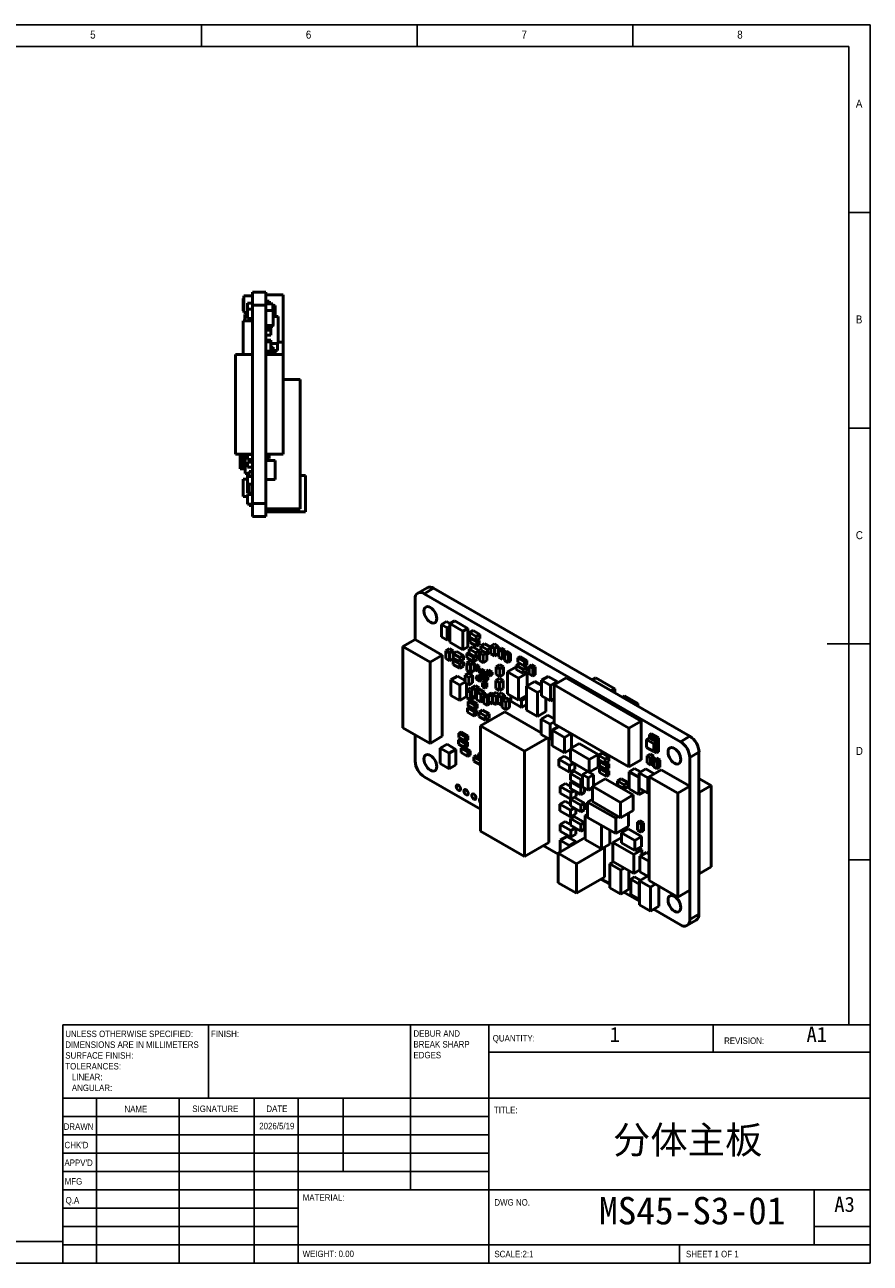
# Model space of a CAD drawing. Header units: millimetres. Extents: x 2 to 208, y 2 to 146.
# Tile 2 of 2: x 110 to 208, y 2 to 146. Entities that reach past the tile are written whole.
import ezdxf

# ---------------------------------------------------------------- set-up
doc = ezdxf.new("R2010")
doc.units = ezdxf.units.MM
doc.header["$LTSCALE"] = 0.5
doc.layers.add('SOL', color=7, linetype='Continuous', lineweight=50)
doc.layers.add('TEXT', color=5, linetype='Continuous')
doc.styles.add('SLDTEXTSTYLE1', font='GOTHIC.TTF', dxfattribs={"width": 0.913})
doc.styles.add('SLDTEXTSTYLE2', font='仿宋_GB2312')
doc.styles.add('SLDTEXTSTYLE3', font='仿宋_GB2312', dxfattribs={"bigfont": 'bigfont'})

msp = doc.modelspace()

# ---------------------------------------------------------------- linework, layer by layer
at = {"layer": 'SOL'}
for p, q in [((135.91, 115.027), (137.439, 115.027)), ((135.91, 113.527), (135.91, 115.027)), ((137.439, 113.527), (137.439, 115.027)), ((134.81, 114.301), (134.81, 112.851)), ((134.81, 114.301), (134.91, 114.301)), ((135.91, 114.597), (134.91, 114.597)), ((134.91, 112.657), (134.91, 114.597)), ((135.31, 113.748), (135.91, 113.748)), ((135.31, 113.066), (135.31, 113.748)), ((135.91, 113.527), (137.439, 113.527)), ((135.91, 107.793), (135.91, 113.527)), ((139.439, 114.722), (137.439, 114.722)), ((137.439, 113.955), (137.839, 113.955)), ((138.039, 113.807), (137.439, 113.807)), ((137.439, 113.684), (138.239, 113.684)), ((137.439, 107.793), (137.439, 113.527)), ((137.839, 113.955), (137.839, 113.807)), ((138.039, 113.807), (138.039, 113.684)), ((138.239, 113.684), (138.239, 112.902)), ((138.539, 113.457), (138.239, 113.457)), ((138.539, 113.457), (138.539, 112.182)), ((139.439, 109.211), (139.439, 114.722)), ((134.81, 112.851), (134.91, 112.851)), ((134.91, 112.657), (135.31, 112.657)), ((135.01, 112.413), (135.01, 112.438)), ((135.01, 112.438), (135.31, 112.438)), ((135.01, 111.679), (135.01, 112.413)), ((135.01, 112.413), (135.31, 112.413)), ((135.31, 111.966), (135.31, 113.066)), ((135.31, 113.066), (135.91, 113.066)), ((135.91, 111.966), (135.31, 111.966)), ((137.439, 112.902), (138.289, 112.902)), ((138.289, 111.152), (138.289, 112.902)), ((138.889, 112.182), (138.289, 112.182)), ((138.889, 109.082), (138.889, 112.182)), ((134.81, 107.793), (134.81, 111.679)), ((134.81, 111.679), (135.91, 111.679)), ((137.439, 111.152), (138.289, 111.152)), ((137.439, 111.055), (138.239, 111.055)), ((138.039, 110.866), (137.439, 110.866)), ((138.039, 110.641), (137.439, 110.641)), ((138.039, 110.625), (137.439, 110.625)), ((138.039, 111.055), (138.039, 110.866)), ((138.039, 110.641), (138.039, 110.866)), ((138.039, 110.625), (138.039, 110.641)), ((138.039, 110.625), (138.039, 110.025)), ((138.239, 111.152), (138.239, 111.055)), ((138.039, 110.025), (137.439, 110.025)), ((138.039, 109.463), (137.439, 109.463)), ((137.439, 109.275), (138.039, 109.275)), ((138.039, 109.463), (138.039, 109.275)), ((138.039, 108.175), (138.039, 109.275)), ((138.039, 109.082), (138.889, 109.082)), ((138.789, 109.082), (138.789, 108.251)), ((138.889, 109.211), (139.439, 109.211)), ((139.439, 107.793), (139.439, 109.211)), ((135.91, 107.793), (133.91, 107.793)), ((133.91, 107.793), (133.91, 96.262)), ((135.91, 107.793), (135.91, 96.262)), ((138.039, 108.175), (137.439, 108.175)), ((138.039, 107.949), (137.439, 107.949)), ((137.439, 107.833), (137.739, 107.833)), ((137.439, 107.793), (137.439, 96.262)), ((139.439, 107.793), (137.439, 107.793)), ((137.739, 107.833), (137.739, 107.793)), ((138.039, 108.644), (138.289, 108.644)), ((138.039, 108.175), (138.039, 107.949)), ((138.289, 108.644), (138.289, 107.793)), ((138.289, 108.251), (138.789, 108.251)), ((138.539, 107.92), (138.289, 107.92)), ((138.539, 108.251), (138.539, 107.92)), ((138.539, 107.92), (138.539, 107.793)), ((139.439, 107.793), (139.439, 96.262)), ((139.439, 104.879), (141.439, 104.879)), ((141.439, 89.916), (141.439, 104.879)), ((133.91, 96.262), (135.91, 96.262)), ((134.46, 94.547), (134.46, 96.262)), ((134.81, 96.262), (134.81, 94.743)), ((135.06, 96.262), (135.06, 93.994)), ((135.31, 96.223), (135.31, 95.623)), ((135.91, 96.223), (135.31, 96.223)), ((135.91, 90.527), (135.91, 96.262)), ((137.439, 96.262), (139.439, 96.262)), ((137.439, 90.527), (137.439, 96.262)), ((137.839, 96.262), (137.839, 95.903)), ((134.81, 94.743), (135.06, 94.743)), ((135.91, 95.623), (135.31, 95.623)), ((135.31, 95.334), (135.31, 94.734)), ((135.91, 95.334), (135.31, 95.334)), ((135.91, 94.734), (135.31, 94.734)), ((137.839, 95.903), (137.439, 95.903)), ((137.839, 95.75), (137.439, 95.75)), ((138.539, 95.525), (137.439, 95.525)), ((137.839, 95.903), (137.839, 95.75)), ((138.539, 95.525), (138.539, 93.325)), ((134.46, 94.547), (135.06, 94.547)), ((134.81, 93.358), (135.31, 93.358)), ((134.81, 93.358), (134.81, 91.326)), ((135.51, 93.994), (135.06, 93.994)), ((135.31, 93.857), (135.31, 93.908)), ((135.31, 93.908), (135.51, 93.908)), ((135.31, 92.757), (135.31, 93.857)), ((135.31, 93.857), (135.51, 93.857)), ((135.51, 94.242), (135.51, 93.642)), ((135.51, 94.242), (135.91, 94.242)), ((135.91, 93.642), (135.51, 93.642)), ((137.439, 93.325), (138.539, 93.325)), ((142.039, 93.782), (141.439, 93.782)), ((142.039, 89.582), (142.039, 93.782)), ((135.91, 92.757), (135.31, 92.757)), ((135.31, 91.741), (135.31, 92.757)), ((135.51, 91.741), (135.51, 92.757)), ((135.31, 91.326), (134.81, 91.326)), ((135.51, 91.741), (135.31, 91.741)), ((135.31, 90.471), (135.31, 91.571)), ((135.31, 91.571), (135.91, 91.571)), ((135.91, 90.471), (135.31, 90.471)), ((135.51, 91.741), (135.91, 91.741)), ((135.51, 90.42), (135.51, 90.471)), ((135.51, 90.42), (135.51, 90.289)), ((135.51, 90.42), (135.91, 90.42)), ((135.91, 90.527), (137.439, 90.527)), ((135.91, 89.027), (135.91, 90.527)), ((137.439, 89.027), (137.439, 90.527)), ((135.91, 90.289), (135.51, 90.289)), ((135.91, 89.027), (137.439, 89.027)), ((137.439, 89.916), (141.439, 89.916)), ((137.439, 89.582), (142.039, 89.582)), ((156.142, 80.777), (155.061, 80.153)), ((156.892, 80.702), (155.811, 80.078)), ((156.892, 80.702), (186.591, 63.557)), ((154.751, 74.783), (154.751, 79.465)), ((155.811, 80.078), (185.51, 62.933)), ((158.387, 76.856), (157.786, 76.509)), ((157.786, 76.509), (158.457, 76.121)), ((157.786, 75.08), (157.786, 76.509)), ((158.387, 76.856), (158.782, 76.627)), ((158.457, 76.121), (158.77, 76.301)), ((158.457, 76.121), (158.457, 74.692)), ((159.335, 76.947), (158.77, 76.62)), ((160.296, 75.739), (158.77, 76.62)), ((158.77, 76.62), (158.77, 74.473)), ((160.862, 76.065), (159.335, 76.947)), ((160.862, 76.065), (160.296, 75.739)), ((160.862, 73.919), (160.862, 76.065)), ((153.336, 73.967), (154.75, 74.784)), ((157.891, 72.97), (154.75, 74.784)), ((158.457, 74.692), (157.786, 75.08)), ((158.77, 74.872), (158.457, 74.692)), ((160.296, 73.592), (160.296, 75.739)), ((161.048, 75.568), (161.472, 75.813)), ((161.826, 75.119), (161.048, 75.568)), ((161.048, 75.568), (161.048, 75.078)), ((161.048, 75.078), (161.826, 74.629)), ((161.216, 74.981), (161.117, 74.924)), ((161.895, 74.475), (161.117, 74.924)), ((161.117, 74.924), (161.117, 74.434)), ((161.472, 75.813), (162.25, 75.364)), ((162.25, 75.364), (161.826, 75.119)), ((161.826, 74.629), (161.826, 75.119)), ((162.25, 74.874), (161.826, 74.629)), ((162.178, 74.638), (161.895, 74.475)), ((162.178, 74.638), (162.01, 74.736)), ((162.178, 74.148), (162.178, 74.638)), ((162.25, 74.874), (162.25, 75.364)), ((153.336, 73.967), (153.336, 64.551)), ((156.477, 72.154), (153.336, 73.967)), ((158.726, 73.698), (158.302, 73.453)), ((158.302, 73.453), (158.726, 73.208)), ((158.302, 72.555), (158.302, 73.453)), ((158.726, 73.698), (159.15, 73.453)), ((159.15, 73.453), (158.726, 73.208)), ((158.726, 73.208), (158.726, 72.31)), ((158.77, 74.473), (160.296, 73.592)), ((159.144, 73.121), (159.568, 73.366)), ((159.15, 73.124), (159.15, 73.453)), ((159.568, 73.366), (160.346, 72.917)), ((160.296, 73.592), (160.862, 73.919)), ((160.729, 73.154), (161.015, 73.319)), ((161.015, 73.676), (161.439, 73.921)), ((161.793, 73.227), (161.015, 73.676)), ((161.015, 73.676), (161.015, 73.186)), ((161.015, 73.186), (161.793, 72.737)), ((161.117, 74.434), (161.895, 73.985)), ((161.439, 73.921), (162.217, 73.472)), ((162.217, 73.472), (161.793, 73.227)), ((161.793, 72.737), (161.793, 73.227)), ((161.895, 73.985), (161.895, 74.475)), ((162.178, 74.148), (161.895, 73.985)), ((162.566, 73.431), (162.198, 73.218)), ((162.198, 73.218), (162.622, 72.973)), ((162.198, 72.32), (162.198, 73.218)), ((162.217, 73.229), (162.217, 73.472)), ((162.362, 74.039), (162.786, 74.284)), ((163.14, 73.59), (162.362, 74.039)), ((162.362, 74.039), (162.362, 73.549)), ((162.362, 73.549), (163.14, 73.1)), ((162.991, 73.186), (162.622, 72.973)), ((162.786, 74.284), (163.509, 73.867)), ((163.509, 73.803), (163.14, 73.59)), ((163.14, 73.1), (163.14, 73.59)), ((163.509, 73.313), (163.14, 73.1)), ((163.933, 74.262), (163.509, 74.017)), ((163.509, 74.017), (163.933, 73.772)), ((163.509, 73.118), (163.509, 74.017)), ((163.933, 74.262), (164.357, 74.017)), ((164.357, 74.017), (163.933, 73.772)), ((163.933, 73.772), (163.933, 72.874)), ((164.357, 73.118), (164.357, 74.017)), ((164.723, 73.785), (164.44, 73.621)), ((164.44, 73.621), (164.865, 73.376)), ((164.44, 72.723), (164.44, 73.621)), ((164.723, 73.785), (165.148, 73.54)), ((164.865, 73.376), (165.148, 73.54)), ((164.865, 73.376), (164.865, 72.478)), ((165.388, 73.401), (165.105, 73.238)), ((165.105, 73.238), (165.529, 72.993)), ((165.105, 72.34), (165.105, 73.238)), ((165.148, 73.54), (165.148, 73.262)), ((165.388, 73.401), (165.812, 73.156)), ((157.891, 72.97), (156.477, 72.154)), ((156.477, 62.738), (156.477, 72.154)), ((157.891, 63.554), (157.891, 72.97)), ((158.726, 72.31), (158.302, 72.555)), ((158.726, 72.31), (159.15, 72.555)), ((159.144, 73.121), (159.144, 72.631)), ((159.922, 72.672), (159.144, 73.121)), ((159.144, 72.631), (159.922, 72.182)), ((159.144, 72.374), (159.366, 72.503)), ((159.922, 71.925), (159.144, 72.374)), ((159.144, 72.374), (159.144, 71.884)), ((159.144, 71.884), (159.922, 71.435)), ((159.15, 72.555), (159.15, 72.627)), ((160.346, 72.917), (159.922, 72.672)), ((159.922, 72.182), (159.922, 72.672)), ((160.346, 72.427), (159.922, 72.182)), ((160.346, 72.17), (159.922, 71.925)), ((159.922, 71.435), (159.922, 71.925)), ((160.124, 72.298), (160.346, 72.17)), ((160.346, 72.427), (160.346, 72.917)), ((160.346, 71.68), (160.346, 72.17)), ((161.507, 72.705), (160.729, 73.154)), ((160.729, 73.154), (160.729, 72.665)), ((160.729, 72.665), (161.507, 72.215)), ((161.164, 72.317), (160.74, 72.072)), ((160.74, 72.072), (161.164, 71.827)), ((160.74, 71.174), (160.74, 72.072)), ((161.164, 72.317), (161.588, 72.072)), ((161.588, 72.072), (161.164, 71.827)), ((161.164, 71.827), (161.164, 70.929)), ((161.677, 72.804), (161.507, 72.705)), ((161.507, 72.215), (161.507, 72.705)), ((161.931, 72.46), (161.507, 72.215)), ((161.588, 71.174), (161.588, 72.072)), ((161.656, 71.744), (161.868, 71.867)), ((162.198, 72.971), (161.793, 72.737)), ((162.151, 71.704), (161.868, 71.867)), ((161.931, 72.46), (161.931, 72.817)), ((162.622, 72.075), (162.198, 72.32)), ((162.622, 72.973), (162.622, 72.075)), ((162.622, 72.075), (163.046, 72.32)), ((163.046, 72.32), (163.046, 73.154)), ((163.933, 72.874), (163.509, 73.118)), ((163.933, 72.874), (164.357, 73.118)), ((164.562, 71.845), (164.137, 71.6)), ((164.865, 72.478), (164.44, 72.723)), ((164.562, 71.845), (164.986, 71.6)), ((165.105, 72.617), (164.865, 72.478)), ((165.529, 72.095), (165.105, 72.34)), ((165.529, 72.993), (165.812, 73.156)), ((165.529, 72.993), (165.529, 72.095)), ((165.812, 72.258), (165.529, 72.095)), ((165.812, 73.156), (165.812, 72.258)), ((166.475, 71.768), (166.875, 71.999)), ((166.475, 71.768), (166.475, 71.278)), ((167.253, 71.319), (166.475, 71.768)), ((166.917, 72.791), (166.634, 72.628)), ((166.634, 72.628), (166.634, 72.138)), ((167.412, 72.179), (166.634, 72.628)), ((166.634, 72.138), (167.412, 71.689)), ((167.695, 72.342), (166.917, 72.791)), ((167.695, 72.342), (167.412, 72.179)), ((167.412, 71.689), (167.412, 72.179)), ((167.695, 71.852), (167.412, 71.689)), ((167.695, 71.852), (167.695, 72.342)), ((168.244, 71.835), (167.961, 71.672)), ((168.244, 71.835), (168.668, 71.59)), ((158.887, 70.087), (159.665, 70.536)), ((160.542, 70.029), (159.665, 70.536)), ((160.346, 71.68), (159.922, 71.435)), ((160.966, 70.875), (160.542, 70.631)), ((160.542, 70.631), (160.966, 70.386)), ((160.542, 69.732), (160.542, 70.631)), ((161.164, 70.929), (160.74, 71.174)), ((160.966, 70.875), (161.391, 70.631)), ((161.391, 70.631), (160.966, 70.386)), ((160.966, 70.386), (160.966, 69.487)), ((161.164, 70.929), (161.588, 71.174)), ((161.391, 69.732), (161.391, 70.631)), ((161.939, 71.581), (161.656, 71.744)), ((161.656, 71.744), (161.656, 71.254)), ((161.656, 71.254), (161.939, 71.091)), ((162.031, 70.613), (161.818, 70.49)), ((162.243, 70.245), (161.818, 70.49)), ((161.818, 70.49), (161.818, 70.164)), ((162.151, 71.704), (161.939, 71.581)), ((161.939, 71.091), (161.939, 71.581)), ((162.151, 71.214), (161.939, 71.091)), ((162.455, 70.368), (162.031, 70.613)), ((162.151, 71.214), (162.151, 71.704)), ((162.408, 71.328), (162.196, 71.206)), ((162.196, 71.206), (162.196, 70.879)), ((162.62, 70.961), (162.196, 71.206)), ((162.196, 70.879), (162.62, 70.634)), ((162.243, 70.245), (162.455, 70.368)), ((162.832, 71.083), (162.408, 71.328)), ((162.455, 70.041), (162.455, 70.368)), ((162.749, 70.654), (162.537, 70.532)), ((162.537, 70.532), (162.537, 70.205)), ((162.961, 70.287), (162.537, 70.532)), ((162.62, 70.961), (162.832, 71.083)), ((162.62, 70.634), (162.62, 70.961)), ((162.832, 70.757), (162.62, 70.634)), ((163.173, 70.409), (162.749, 70.654)), ((162.832, 70.757), (162.832, 71.083)), ((162.961, 70.287), (163.173, 70.409)), ((163.252, 71.235), (163.04, 71.113)), ((163.464, 70.868), (163.04, 71.113)), ((163.04, 71.113), (163.04, 70.786)), ((163.04, 70.786), (163.464, 70.541)), ((163.173, 70.083), (163.173, 70.409)), ((163.676, 70.99), (163.252, 71.235)), ((163.464, 70.868), (163.676, 70.99)), ((163.464, 70.541), (163.464, 70.868)), ((163.676, 70.664), (163.464, 70.541)), ((163.676, 70.664), (163.676, 70.99)), ((164.137, 71.6), (164.562, 71.356)), ((164.137, 70.702), (164.137, 71.6)), ((164.562, 70.457), (164.137, 70.702)), ((164.986, 71.6), (164.562, 71.356)), ((164.562, 71.356), (164.562, 70.457)), ((164.562, 70.457), (164.986, 70.702)), ((164.986, 70.702), (164.986, 71.6)), ((165.447, 71.009), (166.472, 71.6)), ((165.447, 68.477), (165.447, 71.009)), ((165.447, 71.009), (166.72, 70.274)), ((166.472, 71.6), (166.475, 71.599)), ((166.475, 71.278), (167.253, 70.829)), ((167.745, 70.866), (166.72, 70.274)), ((167.677, 71.564), (167.253, 71.319)), ((167.253, 70.829), (167.253, 71.319)), ((167.677, 71.074), (167.253, 70.829)), ((167.437, 71.703), (167.677, 71.564)), ((167.53, 70.99), (167.745, 70.866)), ((167.677, 71.074), (167.677, 71.564)), ((167.745, 70.866), (167.745, 69.416)), ((167.961, 71.672), (168.385, 71.427)), ((167.961, 70.774), (167.961, 71.672)), ((168.385, 70.529), (167.961, 70.774)), ((168.385, 71.427), (168.668, 71.59)), ((168.385, 71.427), (168.385, 70.529)), ((168.668, 70.692), (168.385, 70.529)), ((168.668, 71.59), (168.668, 70.692)), ((169.407, 70.049), (170.185, 70.498)), ((171.21, 69.906), (170.185, 70.498)), ((170.855, 69.511), (172.269, 70.327)), ((172.269, 70.327), (180.931, 65.327)), ((175.285, 70.084), (175.687, 70.317)), ((175.687, 70.317), (177.879, 69.052)), ((159.912, 69.495), (158.887, 70.087)), ((158.887, 70.087), (158.887, 68.29)), ((160.542, 69.859), (159.912, 69.495)), ((159.912, 67.699), (159.912, 69.495)), ((160.966, 69.487), (160.542, 69.732)), ((160.69, 68.148), (160.69, 69.647)), ((161.182, 69.154), (160.758, 68.909)), ((160.758, 68.909), (161.182, 68.664)), ((160.758, 68.011), (160.758, 68.909)), ((160.966, 69.487), (161.391, 69.732)), ((161.182, 69.154), (161.314, 69.078)), ((161.739, 69.413), (161.314, 69.168)), ((161.314, 69.168), (161.739, 68.924)), ((161.314, 68.27), (161.314, 69.168)), ((161.739, 69.413), (162.163, 69.168)), ((162.163, 69.168), (161.739, 68.924)), ((161.739, 68.924), (161.739, 68.025)), ((161.818, 70.164), (162.243, 69.919)), ((162.283, 68.949), (161.858, 68.704)), ((162.163, 68.88), (162.163, 69.168)), ((162.243, 69.919), (162.243, 70.245)), ((162.455, 70.041), (162.243, 69.919)), ((162.283, 68.949), (162.778, 68.663)), ((162.537, 70.205), (162.961, 69.96)), ((162.567, 69.793), (162.779, 69.915)), ((162.85, 69.629), (162.567, 69.793)), ((162.567, 69.793), (162.567, 69.303)), ((162.567, 69.303), (162.85, 69.139)), ((163.062, 69.752), (162.779, 69.915)), ((163.062, 69.752), (162.85, 69.629)), ((162.85, 69.139), (162.85, 69.629)), ((163.062, 69.262), (162.85, 69.139)), ((162.961, 69.96), (162.961, 70.287)), ((163.173, 70.083), (162.961, 69.96)), ((163.062, 69.262), (163.062, 69.752)), ((164.509, 70.256), (164.085, 70.011)), ((164.085, 70.011), (164.509, 69.766)), ((164.085, 69.113), (164.085, 70.011)), ((164.509, 68.868), (164.085, 69.113)), ((164.509, 70.256), (164.934, 70.011)), ((164.934, 70.011), (164.509, 69.766)), ((164.509, 69.766), (164.509, 68.868)), ((164.509, 68.868), (164.934, 69.113)), ((164.934, 69.113), (164.934, 70.011)), ((166.72, 70.274), (166.72, 67.743)), ((168.624, 69.924), (167.67, 69.373)), ((168.943, 68.638), (167.67, 69.373)), ((167.67, 69.373), (167.67, 66.597)), ((169.407, 69.472), (168.624, 69.924)), ((169.407, 68.906), (168.943, 68.638)), ((169.407, 70.049), (169.407, 68.253)), ((170.432, 69.457), (169.407, 70.049)), ((171.21, 69.906), (170.432, 69.457)), ((170.432, 67.661), (170.432, 69.457)), ((170.855, 69.511), (179.517, 64.51)), ((170.855, 65.011), (170.855, 69.511)), ((171.21, 69.716), (171.21, 69.906)), ((177.879, 69.052), (177.476, 68.819)), ((177.879, 69.052), (177.879, 68.587)), ((158.887, 68.29), (159.912, 67.699)), ((160.69, 68.148), (159.912, 67.699)), ((161.182, 67.766), (160.758, 68.011)), ((161.171, 67.748), (160.889, 67.584)), ((161.666, 67.135), (160.889, 67.584)), ((160.889, 67.584), (160.889, 67.094)), ((161.949, 67.299), (161.171, 67.748)), ((161.314, 68.741), (161.182, 68.664)), ((161.182, 68.664), (161.182, 67.766)), ((161.182, 67.766), (161.606, 68.011)), ((161.739, 68.025), (161.314, 68.27)), ((161.606, 68.011), (161.606, 68.102)), ((161.739, 68.025), (161.858, 68.094)), ((161.858, 68.704), (162.353, 68.418)), ((161.858, 67.806), (161.858, 68.704)), ((162.353, 67.52), (161.858, 67.806)), ((162.353, 68.418), (162.778, 68.663)), ((162.353, 68.418), (162.353, 67.52)), ((162.662, 67.698), (162.353, 67.52)), ((162.945, 68.444), (162.662, 68.281)), ((162.662, 68.281), (163.087, 68.036)), ((162.662, 67.382), (162.662, 68.281)), ((162.778, 68.663), (162.778, 68.347)), ((162.945, 68.444), (163.273, 68.255)), ((163.087, 68.036), (163.273, 68.143)), ((163.087, 68.036), (163.087, 67.137)), ((163.556, 68.61), (163.273, 68.447)), ((163.273, 68.447), (163.697, 68.202)), ((163.273, 67.548), (163.273, 68.447)), ((163.697, 67.303), (163.273, 67.548)), ((163.369, 67.493), (163.369, 67.301)), ((163.556, 68.61), (163.825, 68.454)), ((163.697, 68.202), (163.706, 68.207)), ((163.697, 68.202), (163.697, 67.303)), ((164.131, 68.631), (163.706, 68.386)), ((163.706, 68.386), (164.131, 68.141)), ((163.706, 67.488), (163.706, 68.386)), ((164.131, 67.243), (163.706, 67.488)), ((164.131, 68.631), (164.466, 68.437)), ((164.278, 68.226), (164.131, 68.141)), ((164.131, 68.141), (164.131, 67.243)), ((164.702, 68.574), (164.278, 68.329)), ((164.278, 68.329), (164.702, 68.084)), ((164.278, 67.431), (164.278, 68.329)), ((164.702, 68.574), (165.126, 68.329)), ((165.126, 68.329), (164.702, 68.084)), ((164.702, 68.084), (164.702, 67.186)), ((165.262, 68.019), (164.838, 67.774)), ((164.838, 67.774), (165.262, 67.529)), ((164.838, 66.876), (164.838, 67.774)), ((165.126, 67.941), (165.126, 68.329)), ((165.262, 68.019), (165.686, 67.774)), ((165.686, 67.774), (165.262, 67.529)), ((165.262, 67.529), (165.262, 66.631)), ((166.72, 67.743), (165.447, 68.477)), ((165.686, 66.876), (165.686, 67.774)), ((165.835, 68.253), (165.835, 67.609)), ((165.835, 67.609), (167.072, 66.895)), ((167.67, 68.291), (166.72, 67.743)), ((167.072, 67.67), (166.834, 67.808)), ((167.072, 67.67), (167.67, 68.015)), ((167.072, 66.895), (167.072, 67.67)), ((167.67, 68.02), (167.435, 68.155)), ((168.943, 65.862), (168.943, 68.638)), ((169.407, 68.253), (170.432, 67.661)), ((169.897, 66.413), (169.897, 67.97)), ((170.855, 67.905), (170.432, 67.661)), ((179.003, 68.243), (178.739, 68.09)), ((180.559, 67.345), (179.003, 68.243)), ((161.075, 66.987), (160.817, 66.838)), ((161.595, 66.389), (160.817, 66.838)), ((160.817, 66.838), (160.817, 66.348)), ((160.817, 66.348), (161.595, 65.899)), ((160.889, 67.094), (161.666, 66.645)), ((161.877, 66.552), (161.595, 66.389)), ((161.595, 65.899), (161.595, 66.389)), ((161.877, 66.062), (161.595, 65.899)), ((161.949, 67.299), (161.666, 67.135)), ((161.666, 66.645), (161.666, 67.135)), ((161.949, 66.809), (161.666, 66.645)), ((161.877, 66.552), (161.691, 66.66)), ((161.877, 66.062), (161.877, 66.552)), ((161.949, 66.809), (161.949, 67.299)), ((162.13, 66.352), (162.554, 66.597)), ((162.908, 65.903), (162.13, 66.352)), ((162.13, 66.352), (162.13, 65.862)), ((165.136, 66.408), (162.307, 64.775)), ((162.554, 66.597), (163.332, 66.148)), ((163.087, 67.137), (162.662, 67.382)), ((163.332, 66.148), (162.908, 65.903)), ((163.369, 67.301), (163.087, 67.137)), ((163.332, 65.658), (163.332, 66.148)), ((163.861, 67.398), (163.697, 67.303)), ((164.131, 67.243), (164.367, 67.379)), ((164.702, 67.186), (164.278, 67.431)), ((164.702, 67.186), (164.838, 67.264)), ((165.262, 66.631), (164.838, 66.876)), ((165.136, 66.408), (169.358, 63.971)), ((165.262, 66.631), (165.686, 66.876)), ((167.67, 67.24), (167.072, 66.895)), ((167.67, 66.597), (168.943, 65.862)), ((168.943, 65.862), (169.897, 66.413)), ((180.295, 67.192), (180.559, 67.345)), ((180.559, 67.039), (180.559, 67.345)), ((162.13, 65.862), (162.908, 65.413)), ((162.307, 64.775), (167.408, 61.831)), ((162.307, 52.558), (162.307, 64.775)), ((162.908, 65.413), (162.908, 65.903)), ((163.332, 65.658), (162.908, 65.413)), ((169.358, 65.556), (170.136, 66.005)), ((170.383, 64.964), (169.358, 65.556)), ((169.358, 65.556), (169.358, 63.76)), ((170.855, 65.59), (170.136, 66.005)), ((170.855, 65.236), (170.383, 64.964)), ((170.383, 63.168), (170.383, 64.964)), ((170.643, 64.254), (171.404, 64.694)), ((179.517, 60.011), (170.855, 65.011)), ((171.161, 64.553), (171.161, 64.834)), ((180.931, 65.327), (179.517, 64.51)), ((180.931, 65.327), (180.931, 60.827)), ((153.336, 64.551), (156.477, 62.738)), ((154.751, 60.685), (154.751, 63.734)), ((157.891, 63.554), (156.477, 62.738)), ((160.033, 63.295), (159.775, 63.146)), ((160.553, 62.697), (159.775, 63.146)), ((159.775, 63.146), (159.775, 62.656)), ((160.094, 64.077), (159.811, 63.913)), ((160.589, 63.464), (159.811, 63.913)), ((159.811, 63.913), (159.811, 63.423)), ((159.811, 63.423), (160.589, 62.974)), ((160.872, 63.628), (160.094, 64.077)), ((160.872, 63.628), (160.589, 63.464)), ((160.589, 62.974), (160.589, 63.464)), ((160.872, 63.138), (160.872, 63.628)), ((167.408, 61.831), (170.054, 63.358)), ((169.358, 63.76), (170.383, 63.168)), ((170.237, 63.252), (170.237, 51.246)), ((170.643, 63.318), (170.383, 63.168)), ((170.643, 64.254), (170.643, 62.458)), ((172.08, 63.425), (170.643, 64.254)), ((172.841, 63.864), (172.08, 63.425)), ((172.08, 61.628), (172.08, 63.425)), ((172.858, 62.197), (172.858, 63.855)), ((179.517, 64.51), (179.517, 60.011)), ((181.575, 63.181), (181.928, 63.385)), ((181.575, 62.269), (181.575, 63.181)), ((181.575, 63.181), (182.423, 62.692)), ((181.928, 63.746), (182.126, 63.86)), ((181.928, 63.746), (182.777, 63.256)), ((181.928, 63.385), (181.928, 63.746)), ((181.928, 63.385), (182.777, 62.896)), ((182.126, 63.86), (182.975, 63.37)), ((182.975, 63.37), (182.777, 63.256)), ((182.777, 63.256), (182.777, 62.341)), ((182.975, 63.37), (182.975, 61.737)), ((186.591, 63.557), (185.51, 62.933)), ((157.666, 62.185), (158.443, 62.634)), ((157.666, 62.185), (157.666, 60.388)), ((158.691, 61.593), (157.666, 62.185)), ((159.469, 62.042), (158.443, 62.634)), ((159.469, 62.042), (158.691, 61.593)), ((159.469, 60.245), (159.469, 62.042)), ((159.775, 62.656), (160.553, 62.207)), ((160.357, 62.32), (160.08, 62.161)), ((160.858, 61.712), (160.08, 62.161)), ((160.08, 62.161), (160.08, 61.671)), ((160.836, 62.86), (160.553, 62.697)), ((160.553, 62.207), (160.553, 62.697)), ((160.836, 62.37), (160.553, 62.207)), ((161.141, 61.875), (160.559, 62.211)), ((160.872, 63.138), (160.589, 62.974)), ((160.836, 62.86), (160.613, 62.989)), ((160.836, 62.37), (160.836, 62.86)), ((161.141, 61.875), (160.858, 61.712)), ((160.858, 61.222), (160.858, 61.712)), ((161.141, 61.385), (161.141, 61.875)), ((167.408, 61.831), (167.408, 49.613)), ((170.643, 62.458), (172.08, 61.628)), ((172.748, 62.014), (172.08, 61.628)), ((173.773, 62.726), (172.748, 62.134)), ((172.748, 62.134), (174.94, 60.868)), ((172.748, 60.664), (172.748, 62.134)), ((173.773, 62.726), (175.965, 61.46)), ((182.423, 61.779), (181.575, 62.269)), ((182.777, 62.896), (182.423, 62.692)), ((182.423, 62.692), (182.423, 61.779)), ((182.777, 61.983), (182.423, 61.779)), ((182.777, 61.623), (182.465, 61.803)), ((182.777, 62.896), (182.777, 61.983)), ((182.777, 61.983), (182.777, 61.623)), ((182.975, 61.737), (182.777, 61.623)), ((187.651, 61.72), (186.57, 61.096)), ((187.651, 61.72), (187.651, 42.94)), ((157.666, 60.388), (158.691, 59.796)), ((158.691, 59.796), (158.691, 61.593)), ((160.08, 61.671), (160.858, 61.222)), ((161.141, 61.385), (160.858, 61.222)), ((161.854, 61.339), (161.571, 61.176)), ((162.307, 60.751), (161.571, 61.176)), ((161.571, 61.176), (161.571, 60.686)), ((161.571, 60.686), (162.307, 60.261)), ((162.147, 61.17), (161.854, 61.339)), ((162.147, 61.569), (162.307, 61.662)), ((162.307, 61.476), (162.147, 61.569)), ((162.147, 61.569), (162.147, 61.079)), ((162.147, 61.079), (162.307, 60.986)), ((172.019, 61.235), (171.418, 60.888)), ((171.418, 60.888), (171.418, 60.112)), ((172.655, 60.173), (171.418, 60.888)), ((172.748, 60.814), (172.019, 61.235)), ((172.655, 60.173), (173.127, 60.445)), ((174.94, 59.399), (172.748, 60.664)), ((173.256, 59.744), (173.256, 60.371)), ((174.94, 60.868), (175.965, 61.46)), ((174.94, 60.868), (174.94, 59.399)), ((175.965, 61.46), (175.965, 59.991)), ((175.994, 61.358), (176.418, 61.602)), ((175.994, 61.358), (175.994, 60.868)), ((176.772, 60.908), (175.994, 61.358)), ((175.994, 60.868), (176.772, 60.419)), ((176.252, 60.718), (176.135, 60.651)), ((176.135, 60.651), (176.135, 60.161)), ((176.913, 60.202), (176.135, 60.651)), ((176.418, 61.602), (177.196, 61.153)), ((177.196, 61.153), (176.772, 60.908)), ((176.772, 60.419), (176.772, 60.908)), ((177.196, 60.663), (176.772, 60.419)), ((177.196, 60.365), (176.913, 60.202)), ((177.196, 60.365), (176.938, 60.514)), ((177.196, 60.663), (177.196, 61.153)), ((177.196, 59.875), (177.196, 60.365)), ((180.931, 60.827), (179.517, 60.011)), ((181.979, 61.483), (181.626, 61.279)), ((181.626, 61.279), (182.05, 61.034)), ((181.626, 60.463), (181.626, 61.279)), ((182.035, 60.226), (181.626, 60.463)), ((181.979, 61.483), (182.403, 61.238)), ((182.389, 61.23), (182.035, 61.026)), ((182.05, 61.034), (182.035, 61.026)), ((182.035, 61.026), (182.035, 60.226)), ((182.362, 60.415), (182.035, 60.226)), ((182.05, 61.034), (182.403, 61.238)), ((182.716, 61.038), (182.362, 60.833)), ((182.362, 60.833), (182.786, 60.589)), ((182.362, 60.017), (182.362, 60.833)), ((182.403, 61.238), (182.389, 61.23)), ((182.389, 61.23), (182.389, 60.849)), ((182.716, 61.038), (183.14, 60.793)), ((183.125, 60.784), (182.772, 60.58)), ((182.786, 60.589), (182.772, 60.58)), ((182.772, 60.58), (182.772, 59.78)), ((182.786, 60.589), (183.14, 60.793)), ((183.14, 60.793), (183.125, 60.784)), ((183.125, 60.784), (183.125, 59.985)), ((186.57, 61.096), (186.57, 57.79)), ((162.307, 55.098), (155.811, 58.848)), ((159.469, 60.245), (158.691, 59.796)), ((171.418, 60.112), (172.655, 59.398)), ((172.655, 59.398), (172.655, 60.173)), ((173.256, 59.744), (172.655, 59.398)), ((173.186, 59.503), (172.762, 59.258)), ((172.762, 59.258), (172.762, 58.482)), ((173.964, 58.564), (172.762, 59.258)), ((174.148, 58.948), (173.186, 59.503)), ((174.749, 59.467), (174.148, 59.12)), ((174.148, 59.12), (174.819, 58.732)), ((174.148, 57.691), (174.148, 59.12)), ((174.749, 59.467), (175.421, 59.079)), ((174.819, 58.732), (175.421, 59.079)), ((175.965, 59.991), (174.94, 59.399)), ((175.421, 59.079), (175.421, 57.851)), ((176.135, 60.161), (176.913, 59.712)), ((176.412, 60.002), (176.135, 59.842)), ((176.135, 59.842), (176.135, 59.352)), ((176.913, 59.393), (176.135, 59.842)), ((176.135, 59.352), (176.913, 58.903)), ((176.913, 59.712), (176.913, 60.202)), ((177.196, 59.875), (176.913, 59.712)), ((177.196, 59.556), (176.913, 59.393)), ((176.913, 58.903), (176.913, 59.393)), ((177.196, 59.066), (176.913, 58.903)), ((177.196, 59.556), (176.92, 59.716)), ((177.196, 59.066), (177.196, 59.556)), ((180.194, 59.822), (179.558, 59.455)), ((179.558, 59.455), (180.689, 58.802)), ((179.558, 57.456), (179.558, 59.455)), ((180.194, 59.822), (180.874, 59.43)), ((180.709, 59.335), (181.487, 59.784)), ((180.709, 59.335), (180.709, 57.539)), ((181.734, 58.743), (180.709, 59.335)), ((182.467, 59.218), (181.487, 59.784)), ((183.282, 59.688), (181.868, 58.872)), ((181.868, 46.828), (181.868, 58.872)), ((181.868, 58.872), (185.191, 56.954)), ((182.772, 59.78), (182.362, 60.017)), ((183.125, 59.985), (182.772, 59.78)), ((183.282, 59.688), (186.606, 57.77)), ((172.162, 58.103), (171.561, 57.756)), ((172.799, 57.041), (171.561, 57.756)), ((171.561, 57.756), (171.561, 56.98)), ((172.762, 57.757), (172.162, 58.103)), ((172.762, 58.482), (173.964, 57.788)), ((172.952, 58.372), (172.762, 58.263)), ((172.762, 58.263), (172.762, 57.487)), ((173.964, 57.569), (172.762, 58.263)), ((172.762, 57.487), (173.964, 56.793)), ((173.964, 58.564), (174.148, 58.67)), ((173.964, 57.788), (173.964, 58.564)), ((174.148, 57.895), (173.964, 57.788)), ((173.964, 57.569), (174.161, 57.683)), ((173.964, 56.793), (173.964, 57.569)), ((174.819, 57.303), (174.148, 57.691)), ((174.388, 57.038), (174.388, 57.552)), ((174.819, 58.732), (174.819, 57.303)), ((175.296, 57.578), (174.819, 57.303)), ((176.781, 58.637), (175.296, 57.779)), ((175.296, 57.779), (178.549, 55.902)), ((175.296, 55.996), (175.296, 57.779)), ((176.781, 58.637), (180.034, 56.759)), ((178.187, 58.389), (178.611, 58.634)), ((178.187, 58.389), (178.187, 57.899)), ((178.965, 57.94), (178.187, 58.389)), ((178.187, 57.899), (178.965, 57.45)), ((178.611, 58.634), (179.389, 58.185)), ((179.389, 58.185), (178.965, 57.94)), ((178.965, 57.45), (178.965, 57.94)), ((179.389, 57.695), (178.965, 57.45)), ((179.389, 57.695), (179.389, 58.185)), ((180.689, 56.803), (179.558, 57.456)), ((180.709, 58.813), (180.689, 58.802)), ((180.689, 58.802), (180.689, 56.803)), ((180.709, 57.539), (181.734, 56.947)), ((181.868, 58.82), (181.734, 58.743)), ((181.734, 56.947), (181.734, 58.743)), ((186.604, 57.769), (185.19, 56.953)), ((185.191, 56.954), (186.606, 57.77)), ((186.604, 57.769), (186.606, 57.77)), ((186.604, 57.769), (186.604, 45.727)), ((189.066, 57.854), (187.651, 58.671)), ((189.066, 57.854), (187.652, 57.038)), ((189.066, 48.438), (189.066, 57.854)), ((172.126, 56.05), (171.525, 55.703)), ((171.561, 56.98), (172.799, 56.266)), ((172.744, 55.693), (172.126, 56.05)), ((172.775, 56.279), (172.744, 56.261)), ((172.744, 56.261), (172.744, 55.485)), ((173.946, 55.567), (172.744, 56.261)), ((172.799, 57.041), (173.166, 57.253)), ((172.799, 56.266), (172.799, 57.041)), ((173.4, 56.613), (172.799, 56.266)), ((174.37, 55.812), (173.191, 56.492)), ((173.4, 56.613), (173.4, 57.118)), ((174.388, 57.038), (173.964, 56.793)), ((175.296, 56.258), (174.746, 55.94)), ((178.549, 54.118), (175.296, 55.996)), ((178.549, 55.902), (180.034, 56.759)), ((180.034, 56.759), (180.034, 54.975)), ((181.326, 57.17), (180.689, 56.803)), ((181.326, 57.183), (181.326, 57.17)), ((181.868, 57.024), (181.734, 56.947)), ((185.191, 56.954), (185.19, 56.953)), ((185.19, 56.953), (185.19, 44.91)), ((187.652, 57.038), (187.651, 57.038)), ((187.652, 47.622), (187.652, 57.038)), ((172.763, 54.988), (171.525, 55.703)), ((171.525, 55.703), (171.525, 54.927)), ((171.525, 54.927), (172.763, 54.212)), ((172.744, 55.485), (173.946, 54.792)), ((172.763, 54.988), (173.184, 55.231)), ((172.763, 54.212), (172.763, 54.988)), ((173.364, 54.559), (172.763, 54.212)), ((173.364, 54.559), (173.364, 55.127)), ((173.946, 55.567), (174.37, 55.812)), ((173.946, 54.792), (173.946, 55.567)), ((174.37, 55.036), (173.946, 54.792)), ((174.37, 55.036), (174.37, 55.812)), ((174.746, 54.548), (174.451, 54.378)), ((174.746, 55.94), (177.999, 54.062)), ((174.746, 54.156), (174.746, 55.94)), ((178.549, 55.902), (178.549, 54.118)), ((180.034, 54.975), (178.549, 54.118)), ((179.484, 54.658), (179.484, 53.136)), ((172.144, 53.696), (171.543, 53.349)), ((172.781, 52.634), (171.543, 53.349)), ((171.543, 53.349), (171.543, 52.573)), ((172.744, 53.35), (172.144, 53.696)), ((173.168, 54.266), (172.744, 54.021)), ((173.946, 53.327), (172.744, 54.021)), ((172.744, 54.021), (172.744, 53.246)), ((172.744, 53.246), (173.946, 52.552)), ((174.37, 53.572), (173.168, 54.266)), ((173.946, 53.327), (174.37, 53.572)), ((173.946, 52.552), (173.946, 53.327)), ((174.37, 52.796), (174.37, 53.572)), ((174.746, 54.207), (174.451, 54.378)), ((174.451, 54.378), (174.451, 51.602)), ((177.999, 52.279), (174.746, 54.156)), ((176.36, 50.499), (176.36, 53.225)), ((177.999, 54.062), (178.322, 54.249)), ((177.999, 54.062), (177.999, 52.279)), ((179.484, 53.136), (177.999, 52.279)), ((180.806, 53.755), (180.523, 53.592)), ((180.523, 53.592), (180.948, 53.347)), ((180.523, 52.693), (180.523, 53.592)), ((180.806, 53.755), (181.23, 53.51)), ((180.948, 53.347), (181.23, 53.51)), ((180.948, 53.347), (180.948, 52.448)), ((181.23, 53.51), (181.23, 52.612)), ((167.408, 49.613), (162.307, 52.558)), ((171.323, 50.019), (174.451, 51.825)), ((171.543, 52.573), (172.781, 51.858)), ((171.562, 51.508), (172.34, 51.957)), ((173.366, 51.365), (172.34, 51.957)), ((172.781, 52.634), (173.292, 52.929)), ((172.781, 51.858), (172.781, 52.634)), ((173.382, 52.205), (172.781, 51.858)), ((173.382, 52.205), (173.382, 52.877)), ((174.37, 52.796), (173.946, 52.552)), ((177.314, 51.05), (177.314, 52.674)), ((178.637, 51.802), (177.683, 51.251)), ((178.666, 51.786), (178.637, 51.802)), ((179.444, 52.838), (178.666, 52.389)), ((180.221, 51.491), (178.666, 52.389)), ((178.666, 52.389), (178.666, 51.205)), ((180.999, 51.94), (179.444, 52.838)), ((180.221, 51.491), (180.999, 51.94)), ((180.948, 52.448), (180.523, 52.693)), ((181.23, 52.612), (180.948, 52.448)), ((180.999, 50.756), (180.999, 51.94)), ((170.237, 51.246), (167.408, 49.613)), ((171.323, 49.893), (169.608, 50.883)), ((172.588, 50.916), (171.562, 51.508)), ((171.562, 51.508), (171.562, 50.157)), ((173.366, 51.365), (172.588, 50.916)), ((172.588, 50.749), (172.588, 50.916)), ((173.366, 51.198), (173.366, 51.365)), ((173.445, 48.795), (176.697, 50.673)), ((174.451, 51.602), (176.36, 50.499)), ((176.36, 50.499), (177.314, 51.05)), ((176.679, 50.683), (176.697, 50.673)), ((176.697, 50.673), (176.697, 47.243)), ((180.087, 49.863), (177.683, 51.251)), ((177.683, 51.251), (177.683, 49.047)), ((178.666, 51.205), (180.221, 50.307)), ((180.087, 49.863), (181.042, 50.414)), ((180.221, 50.307), (180.221, 51.491)), ((180.999, 50.756), (180.221, 50.307)), ((181.042, 50.414), (180.724, 50.598)), ((181.042, 49.8), (181.042, 50.414)), ((171.323, 46.59), (171.323, 50.019)), ((171.323, 50.019), (173.445, 48.795)), ((173.445, 48.795), (173.445, 45.365)), ((177.713, 49.029), (177.301, 48.791)), ((178.574, 48.057), (177.301, 48.791)), ((177.301, 48.791), (177.301, 46.015)), ((177.683, 49.047), (180.087, 47.659)), ((180.087, 47.659), (180.087, 49.863)), ((180.799, 49.66), (181.577, 50.109)), ((181.824, 49.068), (180.799, 49.66)), ((180.799, 49.66), (180.799, 47.863)), ((181.868, 49.941), (181.577, 50.109)), ((181.868, 49.093), (181.824, 49.068)), ((181.824, 47.272), (181.824, 49.068)), ((178.986, 48.294), (178.574, 48.057)), ((178.574, 45.28), (178.574, 48.057)), ((179.529, 45.832), (179.529, 47.981)), ((180.799, 48.07), (180.087, 47.659)), ((181.677, 47.357), (180.75, 46.822)), ((180.799, 47.863), (181.824, 47.272)), ((187.651, 47.622), (187.652, 47.622)), ((189.066, 48.438), (187.652, 47.622)), ((173.445, 45.365), (171.323, 46.59)), ((176.697, 47.243), (173.445, 45.365)), ((177.301, 46.442), (176.305, 47.017)), ((177.301, 46.015), (178.574, 45.28)), ((180.193, 47.257), (179.734, 46.992)), ((180.724, 46.421), (179.734, 46.992)), ((179.734, 46.992), (179.734, 45.237)), ((180.849, 46.879), (180.193, 47.257)), ((180.75, 46.436), (180.724, 46.421)), ((180.724, 44.665), (180.724, 46.421)), ((182.022, 46.087), (180.75, 46.822)), ((180.75, 46.822), (180.75, 44.045)), ((181.868, 47.297), (181.824, 47.272)), ((181.868, 47.278), (181.852, 47.287)), ((185.19, 44.91), (181.868, 46.828)), ((182.587, 46.413), (182.022, 46.087)), ((182.022, 43.31), (182.022, 46.087)), ((182.977, 43.862), (182.977, 46.188)), ((178.574, 45.28), (179.529, 45.832)), ((180.75, 44.451), (178.944, 45.494)), ((179.734, 45.237), (180.724, 44.665)), ((180.724, 44.665), (180.75, 44.68)), ((186.604, 45.727), (185.19, 44.91)), ((186.57, 45.707), (186.57, 42.316)), ((180.75, 44.045), (182.022, 43.31)), ((182.022, 43.31), (182.977, 43.862)), ((185.51, 41.703), (182.374, 43.513)), ((186.26, 41.629), (187.341, 42.253)), ((186.57, 42.316), (187.651, 42.94))]:
    msp.add_line(p, q, dxfattribs=at)
at = {"layer": 'SOL', "flags": 128}
for points in [[(156.518, 76.771), (156.353, 76.888), (156.196, 77.042), (156.055, 77.225), (155.938, 77.429), (155.849, 77.643), (155.794, 77.856), (155.776, 78.057), (155.794, 78.237), (155.849, 78.387), (155.938, 78.498), (156.055, 78.566), (156.196, 78.587), (156.353, 78.56), (156.518, 78.486), (156.683, 78.369), (156.84, 78.215), (156.981, 78.032), (157.099, 77.828), (157.187, 77.614), (157.242, 77.401), (157.261, 77.2), (157.242, 77.02), (157.187, 76.87), (157.099, 76.759), (156.981, 76.691), (156.84, 76.67), (156.683, 76.697), (156.518, 76.771)], [(184.803, 60.443), (184.637, 60.56), (184.48, 60.714), (184.34, 60.897), (184.222, 61.101), (184.134, 61.314), (184.079, 61.527), (184.06, 61.729), (184.079, 61.909), (184.134, 62.058), (184.222, 62.17), (184.34, 62.238), (184.48, 62.259), (184.637, 62.232), (184.803, 62.158), (184.968, 62.041), (185.125, 61.887), (185.265, 61.703), (185.383, 61.5), (185.471, 61.286), (185.526, 61.073), (185.545, 60.872), (185.526, 60.692), (185.471, 60.542), (185.383, 60.431), (185.265, 60.363), (185.125, 60.342), (184.968, 60.369), (184.803, 60.443)], [(156.518, 59.624), (156.353, 59.741), (156.196, 59.895), (156.055, 60.078), (155.938, 60.282), (155.849, 60.495), (155.794, 60.708), (155.776, 60.91), (155.794, 61.09), (155.849, 61.239), (155.938, 61.351), (156.055, 61.419), (156.196, 61.44), (156.353, 61.412), (156.518, 61.338), (156.683, 61.222), (156.84, 61.068), (156.981, 60.884), (157.099, 60.681), (157.187, 60.467), (157.242, 60.254), (157.261, 60.052), (157.242, 59.872), (157.187, 59.723), (157.099, 59.611), (156.981, 59.544), (156.84, 59.523), (156.683, 59.55), (156.518, 59.624)], [(159.76, 57.309), (159.665, 57.386), (159.585, 57.494), (159.531, 57.618), (159.512, 57.738), (159.531, 57.836), (159.585, 57.898), (159.665, 57.914), (159.76, 57.881), (159.854, 57.804), (159.935, 57.696), (159.988, 57.572), (160.007, 57.452), (159.988, 57.354), (159.935, 57.292), (159.854, 57.276), (159.76, 57.309)], [(160.658, 56.791), (160.563, 56.867), (160.483, 56.975), (160.429, 57.099), (160.41, 57.219), (160.429, 57.318), (160.483, 57.38), (160.563, 57.395), (160.658, 57.362), (160.752, 57.286), (160.833, 57.178), (160.886, 57.054), (160.905, 56.934), (160.886, 56.835), (160.833, 56.773), (160.752, 56.758), (160.658, 56.791)], [(161.556, 56.272), (161.461, 56.349), (161.381, 56.457), (161.327, 56.581), (161.308, 56.701), (161.327, 56.799), (161.381, 56.861), (161.461, 56.877), (161.556, 56.844), (161.65, 56.767), (161.731, 56.659), (161.784, 56.535), (161.803, 56.415), (161.784, 56.317), (161.731, 56.255), (161.65, 56.239), (161.556, 56.272)], [(162.307, 55.894), (162.279, 55.939), (162.225, 56.062), (162.206, 56.183), (162.225, 56.281), (162.279, 56.343), (162.307, 56.355)], [(184.803, 43.296), (184.637, 43.412), (184.48, 43.566), (184.34, 43.75), (184.222, 43.953), (184.134, 44.167), (184.079, 44.38), (184.06, 44.582), (184.079, 44.762), (184.134, 44.911), (184.222, 45.023), (184.34, 45.09), (184.48, 45.111), (184.637, 45.084), (184.803, 45.01), (184.968, 44.893), (185.125, 44.739), (185.265, 44.556), (185.383, 44.352), (185.471, 44.139), (185.526, 43.926), (185.545, 43.724), (185.526, 43.544), (185.471, 43.395), (185.383, 43.283), (185.265, 43.215), (185.125, 43.194), (184.968, 43.222), (184.803, 43.296)]]:
    msp.add_lwpolyline(points, dxfattribs=at)
at = {"layer": 'SOL'}
for centre, radius, start, end in [((156.452, 80.089), 0.754, 54.33525, 114.29494), ((155.397, 79.571), 0.655, 50.74134, 189.26941), ((185.351, 61.617), 2.303, 2.57556, 57.42444), ((184.27, 60.993), 2.303, 2.57556, 57.42444), ((157.051, 60.789), 2.303, 182.57556, 237.42444), ((185.924, 42.21), 0.655, 230.74134, 9.26941), ((186.938, 42.848), 0.719, 304.06522, 7.30631)]:
    msp.add_arc(centre, radius, start, end, dxfattribs=at)
at = {"layer": 'TEXT'}
for p, q in [((207.5, 146), (2.5, 146)), ((130, 143.5), (130, 146)), ((155, 146), (155, 143.5)), ((180, 143.5), (180, 146)), ((207.5, 2.5), (207.5, 146)), ((205, 143.5), (5, 143.5)), ((205, 143.5), (205, 30.125)), ((207.5, 124.25), (205, 124.25)), ((205, 99.25), (207.5, 99.25)), ((207.5, 74.25), (202.5, 74.25)), ((205, 49.25), (207.5, 49.25)), ((113.9, 30.125), (207.5, 30.125)), ((113.9, 30.125), (113.9, 2.5)), ((130.8, 21.625), (130.8, 30.125)), ((154.2, 30.125), (154.2, 11)), ((163.3, 30.125), (163.3, 2.5)), ((189.3, 26.938), (189.3, 30.125)), ((207.5, 26.938), (163.3, 26.938)), ((207.5, 21.625), (113.9, 21.625)), ((117.8, 21.625), (117.8, 2.5)), ((127.395, 21.625), (127.395, 2.5)), ((136.099, 21.625), (136.099, 2.5)), ((141.2, 2.5), (141.2, 21.625)), ((146.4, 13.125), (146.4, 21.625)), ((163.3, 19.5), (113.9, 19.5)), ((163.3, 17.375), (113.9, 17.375)), ((163.3, 15.25), (113.9, 15.25)), ((163.3, 13.125), (113.9, 13.125)), ((141.2, 11), (113.9, 11)), ((141.2, 11), (207.5, 11)), ((201, 4.625), (201, 11)), ((141.2, 8.875), (113.9, 8.875)), ((141.2, 6.75), (113.9, 6.75)), ((207.5, 6.75), (201, 6.75)), ((5, 5), (113.9, 5)), ((113.9, 4.625), (207.5, 4.625)), ((185.4, 2.5), (185.4, 4.625)), ((2.5, 2.5), (207.5, 2.5))]:
    msp.add_line(p, q, dxfattribs=at)

# ---------------------------------------------------------------- texts
for s, insert, char_height, attachment_point, style in [('5', (117.083, 145.323), 0.926, 1, 'SLDTEXTSTYLE1'), ('6', (142.083, 145.323), 0.926, 1, 'SLDTEXTSTYLE1'), ('7', (167.083, 145.323), 0.926, 1, 'SLDTEXTSTYLE1'), ('8', (192.083, 145.323), 0.926, 1, 'SLDTEXTSTYLE1'), ('A', (205.833, 137.323), 0.926, 1, 'SLDTEXTSTYLE1'), ('B', (205.833, 112.323), 0.926, 1, 'SLDTEXTSTYLE1'), ('C', (205.833, 87.323), 0.926, 1, 'SLDTEXTSTYLE1'), ('D', (205.833, 62.323), 0.926, 1, 'SLDTEXTSTYLE1'), ('UNLESS OTHERWISE SPECIFIED:', (114.197, 29.452), 0.75, 1, 'SLDTEXTSTYLE1'), ('FINISH:', (131.086, 29.451), 0.75, 1, 'SLDTEXTSTYLE1'), ('DEBUR AND ', (154.555, 29.493), 0.75, 1, 'SLDTEXTSTYLE1'), ('QUANTITY:', (163.744, 28.945), 0.75, 1, 'SLDTEXTSTYLE1'), ('1', (177.303, 29.878), 1.75, 1, 'SLDTEXTSTYLE2'), ('A1', (201.304, 29.893), 1.75, 2, 'SLDTEXTSTYLE2'), ('DIMENSIONS ARE IN MILLIMETERS', (114.197, 28.202), 0.75, 1, 'SLDTEXTSTYLE1'), ('BREAK SHARP ', (154.555, 28.243), 0.75, 1, 'SLDTEXTSTYLE1'), ('REVISION:', (190.564, 28.659), 0.75, 1, 'SLDTEXTSTYLE1'), ('SURFACE FINISH:', (114.197, 26.952), 0.75, 1, 'SLDTEXTSTYLE1'), ('EDGES', (154.555, 26.993), 0.75, 1, 'SLDTEXTSTYLE1'), ('TOLERANCES:', (114.197, 25.702), 0.75, 1, 'SLDTEXTSTYLE1'), ('   LINEAR:', (114.197, 24.452), 0.75, 1, 'SLDTEXTSTYLE1'), ('   ANGULAR:', (114.197, 23.202), 0.75, 1, 'SLDTEXTSTYLE1'), ('NAME', (121.061, 20.742), 0.75, 1, 'SLDTEXTSTYLE1'), ('SIGNATURE', (128.917, 20.772), 0.75, 1, 'SLDTEXTSTYLE1'), ('DATE', (137.507, 20.779), 0.75, 1, 'SLDTEXTSTYLE1'), ('TITLE:', (163.878, 20.63), 0.75, 1, 'SLDTEXTSTYLE1'), ('DRAWN', (114.006, 18.706), 0.75, 1, 'SLDTEXTSTYLE1'), ('2026/5/19', (138.715, 18.771), 0.7493, 2, 'SLDTEXTSTYLE1'), ('分体主板', (186.339, 18.379), 3.175, 2, 'SLDTEXTSTYLE3'), ("CHK'D", (114.105, 16.568), 0.75, 1, 'SLDTEXTSTYLE1'), ("APPV'D", (114.101, 14.523), 0.75, 1, 'SLDTEXTSTYLE1'), ('MFG', (114.128, 12.358), 0.75, 1, 'SLDTEXTSTYLE1'), ('Q.A', (114.235, 10.166), 0.75, 1, 'SLDTEXTSTYLE1'), ('MATERIAL:', (141.723, 10.484), 0.75, 1, 'SLDTEXTSTYLE1'), ('MS45-S3-01', (186.873, 10.177), 3.175, 2, 'SLDTEXTSTYLE2'), ('A3', (203.332, 10.199), 1.75, 1, 'SLDTEXTSTYLE2'), ('DWG NO.', (163.937, 9.926), 0.75, 1, 'SLDTEXTSTYLE1'), ('WEIGHT: 0.00', (141.709, 3.966), 0.7493, 1, 'SLDTEXTSTYLE1'), ('SCALE:2:1', (163.937, 3.941), 0.75, 1, 'SLDTEXTSTYLE1'), ('SHEET 1 OF 1', (186.139, 3.941), 0.75, 1, 'SLDTEXTSTYLE1')]:
    msp.add_mtext(s, dxfattribs=dict(at, insert=insert, char_height=char_height, attachment_point=attachment_point, style=style))

doc.saveas('drawing.dxf')
